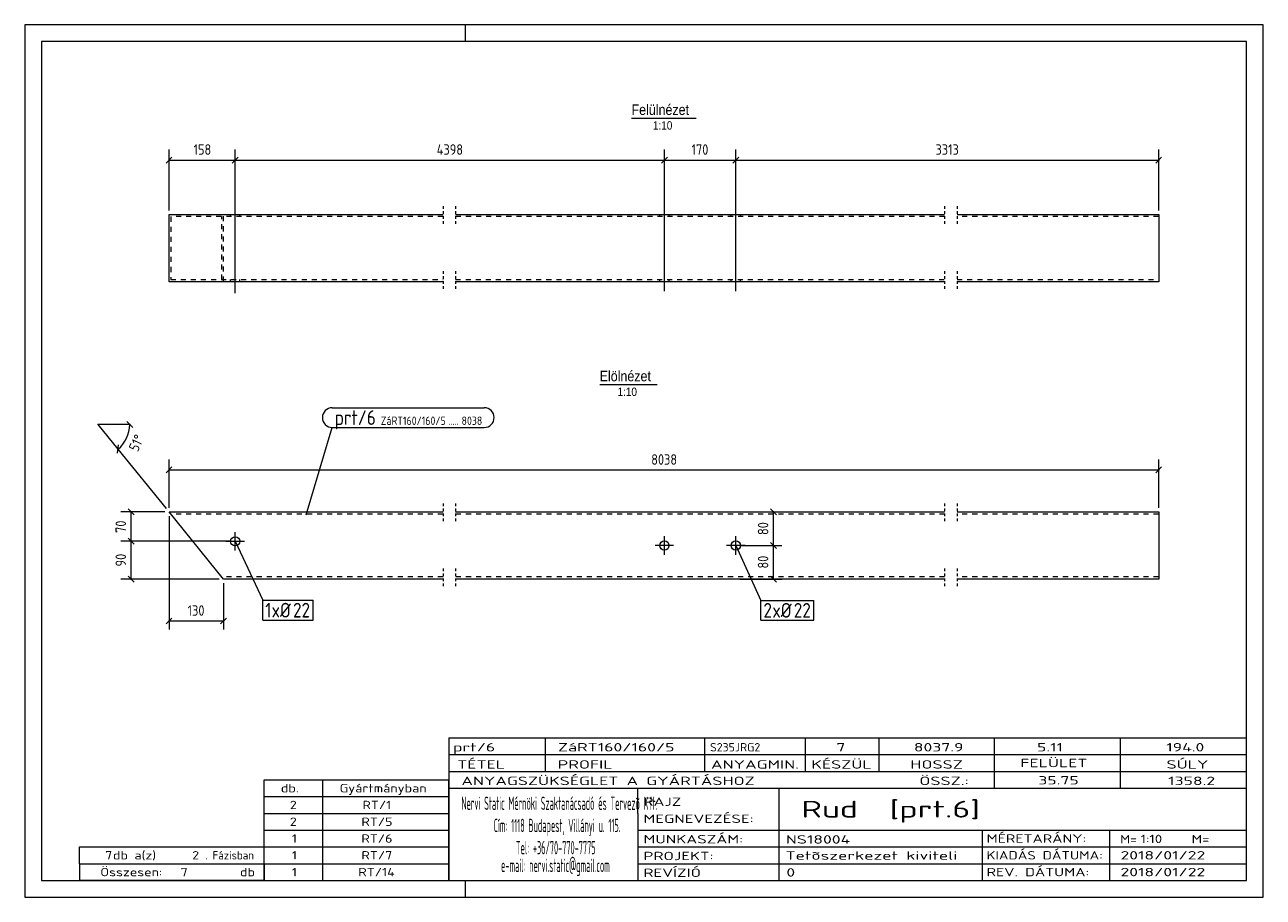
# Model space of a CAD drawing. Header units: millimetres. Extents: x 1 to 296, y 1 to 209.
import ezdxf

# ---------------------------------------------------------------- set-up
doc = ezdxf.new("R2010")
doc.units = ezdxf.units.MM
doc.header["$LTSCALE"] = 0.6
for name, pattern in [('XKITLINE00', [0]), ('XKITLINE01', [4, 1, -1, 1, -1]), ('XKITLINE02', [4, 2, -2])]:
    doc.linetypes.add(name, pattern=pattern)
for name, color, linetype, lineweight in [('Bolt', 7, 'Continuous', 0), ('BoltMark', 3, 'Continuous', 0), ('DrawingSheet', 5, 'Continuous', 0), ('OtherObjectType', 1, 'Continuous', 0), ('Part', 2, 'Continuous', 0), ('PartMark', 3, 'Continuous', 0), ('Z-DIMENSIONS', 1, 'Continuous', 0)]:
    doc.layers.add(name, color=color, linetype=linetype, lineweight=lineweight)
doc.styles.add('ARIAL', font='ARIAL.TTF')
doc.styles.add('ISOCPEUR', font='ISOCPEUR.TTF')

msp = doc.modelspace()

# ---------------------------------------------------------------- linework, layer by layer
at = {"layer": 'Bolt', "color": 4, "linetype": 'XKITLINE00', "lineweight": 0}
for p, q in [((51.13, 145), (51.13, 168.25)), ((153.36, 145.49), (153.36, 167.74)), ((170.36, 145.49), (170.36, 167.74)), ((50.03, 163.25), (50.03, 163.75)), ((52.23, 163.25), (52.23, 163.75)), ((152.26, 163.25), (152.26, 163.75)), ((154.46, 163.25), (154.46, 163.75)), ((169.26, 163.25), (169.26, 163.75)), ((171.46, 163.25), (171.46, 163.75)), ((50.03, 147.75), (50.03, 148.25)), ((52.23, 147.75), (52.23, 148.25)), ((152.26, 147.75), (152.26, 148.25)), ((154.46, 147.75), (154.46, 148.25)), ((169.26, 147.75), (169.26, 148.25)), ((171.46, 147.75), (171.46, 148.25)), ((48.93, 85.86), (53.33, 85.86)), ((51.13, 83.66), (51.13, 88.06)), ((153.36, 82.66), (153.36, 87.06)), ((170.36, 82.66), (170.36, 87.06)), ((155.56, 84.86), (151.16, 84.86)), ((172.56, 84.86), (168.16, 84.86))]:
    msp.add_line(p, q, dxfattribs=at)
for centre in [(51.13, 85.86), (153.36, 84.86), (170.36, 84.86)]:
    msp.add_circle(centre, 1.1, dxfattribs=at)
at = {"layer": 'BoltMark', "color": 7, "linetype": 'XKITLINE00', "lineweight": 0}
for p, q in [((51.13, 85.86), (57.68, 71.79)), ((170.36, 84.86), (176.35, 71.75)), ((57.68, 71.79), (69.71, 71.79)), ((57.68, 67.09), (57.68, 71.79)), ((69.71, 67.09), (69.71, 71.79)), ((176.35, 71.75), (188.98, 71.75)), ((176.35, 67.05), (176.35, 71.75)), ((188.98, 67.05), (188.98, 71.75)), ((57.68, 67.09), (69.71, 67.09)), ((176.35, 67.05), (188.98, 67.05))]:
    msp.add_line(p, q, dxfattribs=at)
at = {"layer": 'DrawingSheet', "color": 2, "linetype": 'XKITLINE00', "lineweight": 0}
for p, q in [((296, 209), (1, 209)), ((1, 209), (1, 1)), ((106, 205), (106, 209)), ((296, 1), (296, 209)), ((106, 1), (106, 5)), ((1, 1), (296, 1))]:
    msp.add_line(p, q, dxfattribs=at)
at = {"layer": 'DrawingSheet', "color": 3, "linetype": 'XKITLINE00', "lineweight": 0}
for p, q in [((292, 205), (5, 205)), ((5, 205), (5, 5)), ((292, 5), (292, 205)), ((5, 5), (292, 5))]:
    msp.add_line(p, q, dxfattribs=at)
at = {"layer": 'OtherObjectType', "color": 6, "linetype": 'XKITLINE00', "lineweight": 0}
for p, q in [((145.53, 186.75), (160.92, 186.75)), ((137.94, 123.25), (151.66, 123.25))]:
    msp.add_line(p, q, dxfattribs=at)
at = {"layer": 'OtherObjectType', "color": 7, "linetype": 'XKITLINE00', "lineweight": 0}
for p, q in [((102, 39), (292, 39)), ((102, 39), (102, 35)), ((102, 39), (292, 39)), ((125, 35), (125, 39)), ((163, 35), (163, 39)), ((187, 35), (187, 39)), ((204.5, 35), (204.5, 39)), ((232, 35), (232, 39)), ((262, 35), (262, 39)), ((292, 35), (292, 39)), ((102, 35), (292, 35)), ((102, 35), (102, 5)), ((102, 35), (292, 35)), ((125, 31), (125, 35)), ((163, 31), (163, 35)), ((187, 31), (187, 35)), ((204.5, 31), (204.5, 35)), ((232, 31), (232, 35)), ((262, 31), (262, 35)), ((292, 31), (292, 35)), ((102, 31), (292, 31)), ((232, 27), (232, 31)), ((262, 27), (262, 31)), ((292, 27), (292, 31)), ((58, 29), (102, 29)), ((58, 25), (58, 29)), ((72, 25), (72, 29)), ((102, 25), (102, 29)), ((102, 27), (292, 27)), ((147, 21), (147, 27)), ((180.7, 17), (180.7, 27)), ((292, 21), (292, 27)), ((58, 25), (102, 25)), ((58, 21), (58, 25)), ((72, 21), (72, 25)), ((102, 21), (102, 25)), ((58, 21), (102, 21)), ((58, 17), (58, 21)), ((72, 17), (72, 21)), ((102, 17), (102, 21)), ((147, 21), (147, 5)), ((292, 17), (292, 21)), ((58, 17), (102, 17)), ((58, 13), (58, 17)), ((72, 13), (72, 17)), ((102, 13), (102, 17)), ((147, 17), (292, 17)), ((180.7, 5), (180.7, 17)), ((229.16, 13), (229.16, 17)), ((259.5, 5), (259.5, 17)), ((292, 13), (292, 17)), ((14, 9), (14, 13)), ((14, 13), (58, 13)), ((14, 13), (58, 13)), ((58, 9), (58, 13)), ((58, 13), (102, 13)), ((58, 9), (58, 13)), ((72, 9), (72, 13)), ((102, 9), (102, 13)), ((147, 13), (292, 13)), ((229.16, 5), (229.16, 13)), ((292, 9), (292, 13)), ((14, 9), (58, 9)), ((14, 9), (14, 5)), ((14, 9), (58, 9)), ((58, 9), (58, 5)), ((58, 9), (102, 9)), ((58, 5), (58, 9)), ((72, 5), (72, 9)), ((102, 5), (102, 9)), ((147, 9), (292, 9)), ((292, 5), (292, 9)), ((58, 5), (14, 5)), ((58, 5), (102, 5)), ((102, 5), (292, 5)), ((139.5, 5), (292, 5))]:
    msp.add_line(p, q, dxfattribs=at)
at = {"layer": 'Part', "color": 2, "linetype": 'XKITLINE01', "lineweight": 0}
for p, q in [((100.63, 165.75), (100.63, 161.25)), ((103.63, 165.75), (103.63, 161.25)), ((220.09, 165.75), (220.09, 161.25)), ((223.1, 165.75), (223.1, 161.25)), ((100.63, 150.25), (100.63, 145.75)), ((103.63, 150.25), (103.63, 145.75)), ((220.09, 150.25), (220.09, 145.75)), ((223.1, 150.25), (223.1, 145.75)), ((100.63, 94.86), (100.63, 90.36)), ((103.63, 94.86), (103.63, 90.36)), ((220.09, 94.86), (220.09, 90.36)), ((223.1, 94.86), (223.1, 90.36)), ((100.63, 79.36), (100.63, 74.86)), ((103.63, 79.36), (103.63, 74.86)), ((220.09, 79.36), (220.09, 74.86)), ((223.1, 79.36), (223.1, 74.86))]:
    msp.add_line(p, q, dxfattribs=at)
at = {"layer": 'Part', "color": 2, "linetype": 'XKITLINE00', "lineweight": 0}
for p, q in [((35.36, 147.75), (35.36, 163.75)), ((35.36, 163.75), (100.63, 163.75)), ((103.63, 163.75), (220.1, 163.75)), ((223.1, 163.75), (271.1, 163.75)), ((271.1, 163.75), (271.1, 147.75)), ((100.63, 147.75), (35.36, 147.75)), ((220.1, 147.75), (103.63, 147.75)), ((271.1, 147.75), (223.1, 147.75)), ((48.31, 76.86), (35.36, 92.86)), ((35.36, 92.86), (100.63, 92.86)), ((103.63, 92.86), (220.1, 92.86)), ((223.1, 92.86), (271.1, 92.86)), ((271.1, 92.86), (271.1, 76.86)), ((100.63, 76.86), (48.31, 76.86)), ((220.1, 76.86), (103.63, 76.86)), ((271.1, 76.86), (223.1, 76.86))]:
    msp.add_line(p, q, dxfattribs=at)
at = {"layer": 'Part', "color": 7, "linetype": 'XKITLINE02', "lineweight": 0}
for p, q in [((100.63, 163.25), (35.76, 163.25)), ((35.76, 163.25), (35.76, 148.25)), ((47.91, 148.25), (47.91, 163.25)), ((48.31, 147.75), (48.31, 163.75)), ((220.1, 163.25), (103.63, 163.25)), ((271.1, 163.25), (223.1, 163.25)), ((35.76, 148.25), (100.63, 148.25)), ((103.63, 148.25), (220.1, 148.25)), ((223.1, 148.25), (271.1, 148.25)), ((100.63, 92.36), (35.76, 92.36)), ((220.1, 92.36), (103.63, 92.36)), ((271.1, 92.36), (223.1, 92.36)), ((100.63, 77.36), (47.91, 77.36)), ((220.1, 77.36), (103.63, 77.36)), ((271.1, 77.36), (223.1, 77.36))]:
    msp.add_line(p, q, dxfattribs=at)
at = {"layer": 'PartMark', "color": 7, "linetype": 'XKITLINE00', "lineweight": 0}
for p, q in [((74.23, 117.7), (110.46, 117.7)), ((68.02, 92.17), (74.23, 113)), ((74.23, 113), (110.46, 113))]:
    msp.add_line(p, q, dxfattribs=at)
for centre, start, end in [((74.23, 115.35), 90, 270), ((110.46, 115.35), 270, 90)]:
    msp.add_arc(centre, 2.35, start, end, dxfattribs=at)
at = {"layer": 'Z-DIMENSIONS', "color": 7, "linetype": 'XKITLINE00', "lineweight": 0}
for p, q in [((36.06, 177.46), (34.65, 176.04)), ((35.36, 164.75), (35.36, 179.25)), ((51.84, 177.46), (50.42, 176.04)), ((51.84, 177.46), (50.42, 176.04)), ((51.13, 167.75), (51.13, 179.25)), ((51.13, 167.75), (51.13, 179.25)), ((154.07, 177.46), (152.66, 176.04)), ((154.07, 177.46), (152.66, 176.04)), ((153.36, 167.24), (153.36, 179.25)), ((153.36, 167.24), (153.36, 179.25)), ((171.07, 177.46), (169.66, 176.04)), ((171.07, 177.46), (169.66, 176.04)), ((170.36, 167.24), (170.36, 179.25)), ((170.36, 167.24), (170.36, 179.25)), ((271.8, 177.46), (270.39, 176.04)), ((271.1, 164.75), (271.1, 179.25)), ((35.36, 176.75), (51.13, 176.75)), ((51.13, 176.75), (153.36, 176.75)), ((153.36, 176.75), (170.36, 176.75)), ((170.36, 176.75), (271.1, 176.75)), ((26, 113.67), (18.5, 113.67)), ((23.22, 107.85), (18.5, 113.67)), ((26.71, 112.97), (25.29, 114.38)), ((23.12, 106.85), (23.32, 108.84)), ((34.73, 93.64), (23.22, 107.85)), ((36.06, 103.57), (34.65, 102.15)), ((35.36, 93.86), (35.36, 105.36)), ((271.8, 103.57), (270.39, 102.15)), ((271.1, 93.86), (271.1, 105.36)), ((35.36, 102.86), (271.1, 102.86)), ((34.36, 92.86), (23.86, 92.86)), ((25.65, 93.57), (27.06, 92.15)), ((26.36, 85.86), (26.36, 92.86)), ((35.36, 91.86), (35.36, 64.86)), ((171.36, 92.86), (181.36, 92.86)), ((178.66, 93.57), (180.07, 92.15)), ((179.36, 84.86), (179.36, 92.86)), ((50.13, 85.86), (23.86, 85.86)), ((50.13, 85.86), (23.86, 85.86)), ((25.65, 86.57), (27.06, 85.16)), ((25.65, 86.57), (27.06, 85.16)), ((26.36, 76.86), (26.36, 85.86)), ((178.66, 85.57), (180.07, 84.15)), ((178.66, 85.57), (180.07, 84.15)), ((171.36, 84.86), (181.36, 84.86)), ((171.36, 84.86), (181.36, 84.86)), ((179.36, 76.86), (179.36, 84.86)), ((47.31, 76.86), (23.86, 76.86)), ((25.65, 77.57), (27.06, 76.15)), ((171.36, 76.86), (181.36, 76.86)), ((178.66, 77.57), (180.07, 76.15)), ((48.31, 75.86), (48.31, 64.86)), ((36.06, 67.57), (34.65, 66.15)), ((35.36, 66.86), (48.31, 66.86)), ((49.02, 67.57), (47.6, 66.15))]:
    msp.add_line(p, q, dxfattribs=at)
msp.add_arc((18.5, 113.67), 7.5, 309.0002, 0, dxfattribs=at)
at = {"layer": 'Z-DIMENSIONS', "color": 3}
for p in [(35.36, 176.75), (51.13, 176.75), (51.13, 176.75), (153.36, 176.75), (153.36, 176.75), (170.36, 176.75), (170.36, 176.75), (271.1, 176.75), (35.36, 102.86), (271.1, 102.86), (26.36, 92.86), (179.36, 92.86), (26.36, 85.86), (26.36, 85.86), (179.36, 84.86), (179.36, 84.86), (26.36, 76.86), (179.36, 76.86), (35.36, 66.86), (48.31, 66.86)]:
    msp.add_point(p, dxfattribs=at)
at = {"layer": 'Z-DIMENSIONS', "color": 7}
for p in [(18.5, 113.67), (26, 113.67), (23.22, 107.85)]:
    msp.add_point(p, dxfattribs=at)

# ---------------------------------------------------------------- texts
at = {"layer": 'BoltMark', "color": 3, "style": 'ISOCPEUR', "width": 0.85}
for s, p in [('1', (58.28, 67.69)), ('xØ', (59.78, 67.69)), ('22', (64.9, 67.69)), ('2', (176.95, 67.65)), ('xØ', (179.06, 67.65)), ('22', (184.17, 67.65))]:
    msp.add_text(s, height=3.5, dxfattribs=at).set_placement(p)
at = {"layer": 'OtherObjectType', "color": 6, "style": 'ARIAL', "width": 0.85}
for s, height, p in [('Felülnézet', 2.5, (145.53, 187.5)), ('1:10', 2, (150.63, 184)), ('Elölnézet', 2.5, (137.94, 124)), ('1:10', 2, (142.2, 120.5))]:
    msp.add_text(s, height=height, dxfattribs=at).set_placement(p)
at = {"layer": 'OtherObjectType', "color": 7, "style": 'ISOCPEUR'}
for s, height, width, p in [('prt/6', 2, 1.525501, (103, 35.76)), ('ZáRT160/160/5', 2, 1.525501, (128, 35.76)), ('S235JRG2', 2, 1.02, (164.22, 35.76)), ('7', 2, 1.525501, (194.32, 35.76)), ('8037.9', 2, 1.525501, (212.78, 35.76)), ('5.11', 2, 1.525501, (242.12, 35.76)), ('194.0', 2, 1.525501, (272.9, 35.76)), ('TÉTEL', 2, 1.525501, (104, 31.66)), ('PROFIL', 2, 1.525501, (127.96, 31.66)), ('ANYAGMIN.', 2, 1.525501, (164.47, 31.66)), ('KÉSZÜL', 2, 1.525501, (188.37, 31.66)), ('HOSSZ', 2, 1.525501, (211.96, 31.66)), ('FELÜLET', 2, 1.525501, (238.13, 32)), ('SÚLY', 2, 1.525501, (272.96, 31.66)), ('ANYAGSZÜKSÉGLET A GYÁRTÁSHOZ', 2, 1.525501, (105, 27.75)), ('ÖSSZ.:', 2, 1.525501, (214.1, 27.75)), ('35.75', 2, 1.525501, (242.43, 27.88)), ('1358.2', 2, 1.525501, (273.36, 27.75)), ('db.', 2, 1.211571, (62, 26)), ('Gyártmányban', 2, 1.211571, (76, 26)), ('2', 2, 1.211571, (64.14, 22)), ('RT/1', 2, 1.211571, (81.43, 22)), ('Nervi Static Mérnöki\xa0Szaktanácsadó\xa0és\xa0Tervezõ Kft.', 3.1765, 0.403093, (105, 21.82)), ('RAJZ', 2, 1.445, (148.38, 22.78)), ('Rud  [prt.6]', 4, 1.474651, (186, 20)), ('MEGNEVEZÉSE:', 2, 1.445, (148.38, 18.72)), ('2', 2, 1.211571, (64.14, 18)), ('RT/5', 2, 1.211571, (81.18, 18)), ('Cím:\xa01118 Budapest, Villányi u. 115.', 3.1765, 0.403093, (112.69, 16.53)), ('1', 2, 1.211571, (64.63, 14)), ('RT/6', 2, 1.211571, (81.18, 14)), ('MUNKASZÁM:', 2, 1.445, (148.38, 13.84)), ('NS18004', 2, 1.525501, (182.28, 13.78)), ('MÉRETARÁNY:', 2, 1.36, (230.1, 14)), ('M=', 2, 1.211571, (261.91, 13.84)), ('1:10', 2, 1.275, (266.79, 13.9)), ('M=', 2, 1.275, (278.95, 13.87)), ('7', 2, 1.211571, (20.14, 10)), ('db a(z)', 2, 1.211571, (22, 10)), ('2', 2, 1.211571, (40.86, 10)), ('. Fázisban', 2, 0.935, (44, 10)), ('1', 2, 1.211571, (64.63, 10)), ('RT/7', 2, 1.211571, (81.18, 10)), ('Tel:\xa0+36/70-770-7775', 3.1765, 0.403093, (117.97, 11.24)), ('PROJEKT:', 2, 1.445, (148.38, 9.84)), ('Tetõszerkezet kiviteli ', 2, 1.525501, (182.2, 9.94)), ('KIADÁS DÁTUMA:', 2, 1.275, (230.1, 10)), ('2018/01/22', 2, 1.525501, (262, 10)), ('e-mail:\xa0nervi.static@gmail.com', 3.1765, 0.403093, (114.45, 7)), ('Összesen:            db', 2, 1.211571, (19, 6)), ('7', 2, 1.211571, (38.14, 6)), ('1', 2, 1.211571, (64.63, 6)), ('RT/14', 2, 1.211571, (80.45, 6)), ('REVÍZIÓ', 2, 1.445, (148.38, 5.84)), ('0', 2, 1.525501, (182.41, 5.92)), ('REV. DÁTUMA:', 2, 1.36, (230.1, 6)), ('2018/01/22', 2, 1.525501, (262, 6))]:
    msp.add_text(s, height=height, dxfattribs=dict(at, width=width)).set_placement(p)
at = {"layer": 'PartMark', "color": 3, "style": 'ISOCPEUR', "width": 0.85}
msp.add_text('prt/6', height=3.5, dxfattribs=at).set_placement((74.83, 113.6))
at = {"layer": 'PartMark', "color": 4, "style": 'ISOCPEUR', "width": 0.85}
for s, p in [('ZáRT160/160/5', (85.8, 113.6)), ('8038', (105.05, 113.6)), ('.....', (101.87, 113.6))]:
    msp.add_text(s, height=2, dxfattribs=at).set_placement(p)
at = {"layer": 'Z-DIMENSIONS', "color": 3, "style": 'ISOCPEUR', "width": 0.85}
for s, p in [('158', (41.2, 178)), ('4398', (99.13, 178)), ('170', (159.82, 178)), ('3313', (217.94, 178)), ('8038', (150.22, 104.11)), ('130', (39.79, 68.11))]:
    msp.add_text(s, height=2.5, dxfattribs=at).set_placement(p)
for s, rotation, p in [('51°', 64.4979, (27.91, 107.04)), ('70', 90.0002, (25.11, 87.86)), ('80', 90.0002, (178.11, 87.36)), ('90', 90.0002, (25.11, 79.86)), ('80', 90.0002, (178.11, 79.36))]:
    msp.add_text(s, height=2.5, rotation=rotation, dxfattribs=at).set_placement(p)

doc.saveas('drawing.dxf')
